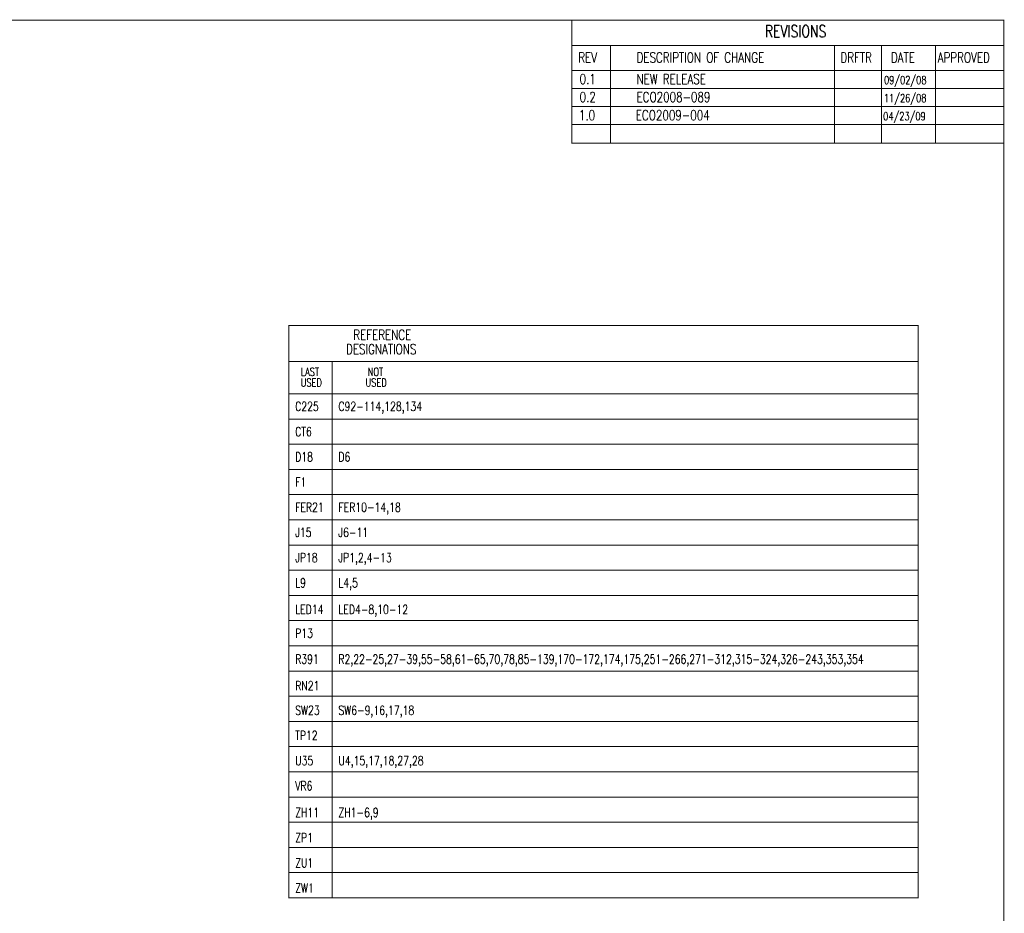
# Model space of a CAD drawing. Extents: x -3908 to 11948, y -2965 to 7442.
# Tile 42 of 42: x 5112 to 11948, y 1236 to 7442. Entities that reach past the tile are written whole.
import ezdxf

# ---------------------------------------------------------------- set-up
doc = ezdxf.new("R2010")
doc.units = 0
doc.header["$MEASUREMENT"] = 0
doc.layers.get('0').update_dxf_attribs({"linetype": 'CONTINUOUS'})
for name, color, linetype in [('2D_LINE_00', 7, 'CONTINUOUS'), ('2D_LINE_27', 7, 'CONTINUOUS'), ('TEXT_00', 7, 'CONTINUOUS'), ('TEXT_27', 7, 'CONTINUOUS')]:
    doc.layers.add(name, color=color, linetype=linetype)
doc.styles.add('W7', font='simplex', dxfattribs={"width": 0.75})

# ---------------------------------------------------------------- blocks, each defined once
blk = doc.blocks.new('SMOOTH_7')
at = {"const_width": 3.5}
blk.add_lwpolyline([(-1.75, 0, 1), (1.75, 0, 1)], format="xyb", close=True, dxfattribs=at)
blk = doc.blocks.new('DRAWING_59')
at = {"layer": '2D_LINE_00', "const_width": 7}
blk.add_lwpolyline([(16205, -606.25), (16205, -181.25), (13205, -181.25), (13205, -356.25), (16205, -356.25), (16205, -481.25), (13205, -481.25), (13205, -606.25), (16201, -606.25)], dxfattribs=at)
at = {"layer": '2D_LINE_00'}
for p in [(13205, -181.25), (16205, -181.25), (13205, -356.25), (16205, -356.25), (13205, -481.25), (16205, -481.25), (13205, -606.25), (16201, -606.25), (16205, -606.25)]:
    blk.add_blockref('SMOOTH_7', p, dxfattribs=at)
blk = doc.blocks.new('DRAWING_60')
at = {"layer": '2D_LINE_00', "const_width": 7}
blk.add_lwpolyline([(0, 0), (-26, 0), (-26, -678.75), (1529, -678.75), (1529, 0), (1854, 0), (1854, -678.75), (2229, -678.75), (2229, 0)], dxfattribs=at)
at = {"layer": '2D_LINE_00'}
for p in [(-26, 0), (0, 0), (1529, 0), (1854, 0), (2229, 0), (-26, -678.75), (1529, -678.75), (1854, -678.75), (2229, -678.75)]:
    blk.add_blockref('SMOOTH_7', p, dxfattribs=at)
blk = doc.blocks.new('DRAWING_61')
at = {"layer": '2D_LINE_00', "const_width": 7}
blk.add_lwpolyline([(0, 0), (-3000, 0), (-3000, -853.75), (0, -853.75)], close=True, dxfattribs=at)
at = {"layer": '2D_LINE_00'}
for p in [(-3000, 0), (0, 0), (-3000, -853.75), (0, -853.75)]:
    blk.add_blockref('SMOOTH_7', p, dxfattribs=at)
blk = doc.blocks.new('DRAWING_62')
at = {"layer": '2D_LINE_00', "const_width": 7}
blk.add_lwpolyline([(0, 0), (0, -673.75)], dxfattribs=at)
at = {"layer": '2D_LINE_00'}
for p in [(0, 0), (0, -673.75)]:
    blk.add_blockref('SMOOTH_7', p, dxfattribs=at)
blk = doc.blocks.new('DRAWING_63')
at = {"layer": '2D_LINE_00', "const_width": 7}
blk.add_lwpolyline([(0, 0), (0, -125), (3000, -125)], dxfattribs=at)
at = {"layer": '2D_LINE_00'}
for p in [(0, 0), (0, -125), (3000, -125)]:
    blk.add_blockref('SMOOTH_7', p, dxfattribs=at)
blk = doc.blocks.new('DRAWING_64')
at = {"layer": '2D_LINE_00', "const_width": 7}
blk.add_lwpolyline([(355, -6.25), (16205, -6.25), (16205, -10406.25), (355, -10406.25)], close=True, dxfattribs=at)
at = {"layer": '2D_LINE_00'}
blk.add_blockref('SMOOTH_7', (16205, -6.25), dxfattribs=at)
blk = doc.blocks.new('DRAWING_90')
at = {"layer": '2D_LINE_27', "const_width": 7}
blk.add_lwpolyline([(0, 0), (4368.4, 0), (4368.4, -650), (0, -650)], close=True, dxfattribs=at)
at = {"layer": '2D_LINE_27'}
for p in [(0, 0), (4368.4, 0), (0, -650), (4368.4, -650)]:
    blk.add_blockref('SMOOTH_7', p, dxfattribs=at)
blk = doc.blocks.new('DRAWING_91')
at = {"layer": '2D_LINE_27', "const_width": 7}
blk.add_lwpolyline([(0, 0), (4368.4, 0), (4368.4, -225), (0, -225)], close=True, dxfattribs=at)
at = {"layer": '2D_LINE_27'}
for p in [(0, 0), (4368.4, 0), (0, -225), (4368.4, -225)]:
    blk.add_blockref('SMOOTH_7', p, dxfattribs=at)
blk = doc.blocks.new('DRAWING_92')
at = {"layer": '2D_LINE_27', "const_width": 7}
blk.add_lwpolyline([(0, 0), (0, -400)], dxfattribs=at)
at = {"layer": '2D_LINE_27'}
for p in [(0, 0), (0, -400)]:
    blk.add_blockref('SMOOTH_7', p, dxfattribs=at)
blk = doc.blocks.new('DRAWING_93')
at = {"layer": '2D_LINE_27', "const_width": 7}
blk.add_lwpolyline([(0, 0), (0, 175), (4368.4, 175), (4368.4, 0)], close=True, dxfattribs=at)
blk.add_lwpolyline([(300, 175), (300, 0)], dxfattribs=at)
at = {"layer": '2D_LINE_27'}
for p in [(0, 175), (300, 175), (4368.4, 175), (0, 0), (300, 0), (4368.4, 0)]:
    blk.add_blockref('SMOOTH_7', p, dxfattribs=at)
blk = doc.blocks.new('DRAWING_94')
at = {"layer": '2D_LINE_27', "const_width": 7}
blk.add_lwpolyline([(0, 0), (0, 175), (4368.4, 175), (4368.4, 0)], close=True, dxfattribs=at)
blk.add_lwpolyline([(300, 175), (300, 0)], dxfattribs=at)
at = {"layer": '2D_LINE_27'}
for p in [(0, 175), (300, 175), (4368.4, 175), (0, 0), (300, 0), (4368.4, 0)]:
    blk.add_blockref('SMOOTH_7', p, dxfattribs=at)
blk = doc.blocks.new('DRAWING_95')
at = {"layer": '2D_LINE_27', "const_width": 7}
blk.add_lwpolyline([(0, 0), (0, 175), (4368.4, 175), (4368.4, 0)], close=True, dxfattribs=at)
blk.add_lwpolyline([(300, 175), (300, 0)], dxfattribs=at)
at = {"layer": '2D_LINE_27'}
for p in [(0, 175), (300, 175), (4368.4, 175), (0, 0), (300, 0), (4368.4, 0)]:
    blk.add_blockref('SMOOTH_7', p, dxfattribs=at)
blk = doc.blocks.new('DRAWING_96')
at = {"layer": '2D_LINE_27', "const_width": 7}
blk.add_lwpolyline([(0, 0), (0, 175), (4368.4, 175), (4368.4, 0)], close=True, dxfattribs=at)
blk.add_lwpolyline([(300, 175), (300, 0)], dxfattribs=at)
at = {"layer": '2D_LINE_27'}
for p in [(0, 175), (300, 175), (4368.4, 175), (0, 0), (300, 0), (4368.4, 0)]:
    blk.add_blockref('SMOOTH_7', p, dxfattribs=at)
blk = doc.blocks.new('DRAWING_97')
at = {"layer": '2D_LINE_27', "const_width": 7}
blk.add_lwpolyline([(0, 0), (0, 175), (4368.4, 175), (4368.4, 0)], close=True, dxfattribs=at)
blk.add_lwpolyline([(300, 175), (300, 0)], dxfattribs=at)
at = {"layer": '2D_LINE_27'}
for p in [(0, 175), (300, 175), (4368.4, 175), (0, 0), (300, 0), (4368.4, 0)]:
    blk.add_blockref('SMOOTH_7', p, dxfattribs=at)
blk = doc.blocks.new('DRAWING_98')
at = {"layer": '2D_LINE_27', "const_width": 7}
blk.add_lwpolyline([(0, 0), (0, 175), (4368.4, 175), (4368.4, 0)], close=True, dxfattribs=at)
blk.add_lwpolyline([(300, 175), (300, 0)], dxfattribs=at)
at = {"layer": '2D_LINE_27'}
for p in [(0, 175), (300, 175), (4368.4, 175), (0, 0), (300, 0), (4368.4, 0)]:
    blk.add_blockref('SMOOTH_7', p, dxfattribs=at)
blk = doc.blocks.new('DRAWING_99')
at = {"layer": '2D_LINE_27', "const_width": 7}
blk.add_lwpolyline([(0, 0), (0, 175), (4368.4, 175), (4368.4, 0)], close=True, dxfattribs=at)
blk.add_lwpolyline([(300, 175), (300, 0)], dxfattribs=at)
at = {"layer": '2D_LINE_27'}
for p in [(0, 175), (300, 175), (4368.4, 175), (0, 0), (300, 0), (4368.4, 0)]:
    blk.add_blockref('SMOOTH_7', p, dxfattribs=at)
blk = doc.blocks.new('DRAWING_100')
at = {"layer": '2D_LINE_27', "const_width": 7}
blk.add_lwpolyline([(0, 0), (0, 175), (4368.4, 175), (4368.4, 0)], close=True, dxfattribs=at)
blk.add_lwpolyline([(300, 175), (300, 0)], dxfattribs=at)
at = {"layer": '2D_LINE_27'}
for p in [(0, 175), (300, 175), (4368.4, 175), (0, 0), (300, 0), (4368.4, 0)]:
    blk.add_blockref('SMOOTH_7', p, dxfattribs=at)
blk = doc.blocks.new('DRAWING_101')
at = {"layer": '2D_LINE_27', "const_width": 7}
blk.add_lwpolyline([(0, 0), (0, 175), (4368.4, 175), (4368.4, 0)], close=True, dxfattribs=at)
blk.add_lwpolyline([(300, 175), (300, 0)], dxfattribs=at)
at = {"layer": '2D_LINE_27'}
for p in [(0, 175), (300, 175), (4368.4, 175), (0, 0), (300, 0), (4368.4, 0)]:
    blk.add_blockref('SMOOTH_7', p, dxfattribs=at)
blk = doc.blocks.new('DRAWING_102')
at = {"layer": '2D_LINE_27', "const_width": 7}
blk.add_lwpolyline([(0, 0), (0, -400)], dxfattribs=at)
at = {"layer": '2D_LINE_27'}
for p in [(0, 0), (0, -400)]:
    blk.add_blockref('SMOOTH_7', p, dxfattribs=at)
blk = doc.blocks.new('DRAWING_103')
at = {"layer": '2D_LINE_27', "const_width": 7}
blk.add_lwpolyline([(0, 0), (0, 175), (4368.4, 175), (4368.4, 0)], close=True, dxfattribs=at)
blk.add_lwpolyline([(300, 175), (300, 0)], dxfattribs=at)
at = {"layer": '2D_LINE_27'}
for p in [(0, 175), (300, 175), (4368.4, 175), (0, 0), (300, 0), (4368.4, 0)]:
    blk.add_blockref('SMOOTH_7', p, dxfattribs=at)
blk = doc.blocks.new('DRAWING_104')
at = {"layer": '2D_LINE_27', "const_width": 7}
blk.add_lwpolyline([(0, 0), (0, 175), (4368.4, 175), (4368.4, 0)], close=True, dxfattribs=at)
blk.add_lwpolyline([(300, 175), (300, 0)], dxfattribs=at)
at = {"layer": '2D_LINE_27'}
for p in [(0, 175), (300, 175), (4368.4, 175), (0, 0), (300, 0), (4368.4, 0)]:
    blk.add_blockref('SMOOTH_7', p, dxfattribs=at)
blk = doc.blocks.new('DRAWING_105')
at = {"layer": '2D_LINE_27', "const_width": 7}
blk.add_lwpolyline([(0, 0), (0, 175), (4368.4, 175), (4368.4, 0)], close=True, dxfattribs=at)
blk.add_lwpolyline([(300, 175), (300, 0)], dxfattribs=at)
at = {"layer": '2D_LINE_27'}
for p in [(0, 175), (300, 175), (4368.4, 175), (0, 0), (300, 0), (4368.4, 0)]:
    blk.add_blockref('SMOOTH_7', p, dxfattribs=at)
blk = doc.blocks.new('DRAWING_106')
at = {"layer": '2D_LINE_27', "const_width": 7}
blk.add_lwpolyline([(0, 0), (0, 175), (4368.4, 175), (4368.4, 0)], close=True, dxfattribs=at)
blk.add_lwpolyline([(300, 175), (300, 0)], dxfattribs=at)
at = {"layer": '2D_LINE_27'}
for p in [(0, 175), (300, 175), (4368.4, 175), (0, 0), (300, 0), (4368.4, 0)]:
    blk.add_blockref('SMOOTH_7', p, dxfattribs=at)
blk = doc.blocks.new('DRAWING_107')
at = {"layer": '2D_LINE_27', "const_width": 7}
blk.add_lwpolyline([(0, 0), (0, 175), (4368.4, 175), (4368.4, 0)], close=True, dxfattribs=at)
blk.add_lwpolyline([(300, 175), (300, 0)], dxfattribs=at)
at = {"layer": '2D_LINE_27'}
for p in [(0, 175), (300, 175), (4368.4, 175), (0, 0), (300, 0), (4368.4, 0)]:
    blk.add_blockref('SMOOTH_7', p, dxfattribs=at)
blk = doc.blocks.new('DRAWING_108')
at = {"layer": '2D_LINE_27', "const_width": 7}
blk.add_lwpolyline([(0, 0), (0, 175), (4368.4, 175), (4368.4, 0)], close=True, dxfattribs=at)
blk.add_lwpolyline([(300, 175), (300, 0)], dxfattribs=at)
at = {"layer": '2D_LINE_27'}
for p in [(0, 175), (300, 175), (4368.4, 175), (0, 0), (300, 0), (4368.4, 0)]:
    blk.add_blockref('SMOOTH_7', p, dxfattribs=at)
blk = doc.blocks.new('DRAWING_109')
at = {"layer": '2D_LINE_27', "const_width": 7}
blk.add_lwpolyline([(0, 0), (0, 175), (4368.4, 175), (4368.4, 0)], close=True, dxfattribs=at)
blk.add_lwpolyline([(300, 175), (300, 0)], dxfattribs=at)
at = {"layer": '2D_LINE_27'}
for p in [(0, 175), (300, 175), (4368.4, 175), (0, 0), (300, 0), (4368.4, 0)]:
    blk.add_blockref('SMOOTH_7', p, dxfattribs=at)
blk = doc.blocks.new('DRAWING_266')
at = {"layer": '2D_LINE_27', "const_width": 7}
blk.add_lwpolyline([(0, 0), (0, 175), (4368.4, 175), (4368.4, 0)], close=True, dxfattribs=at)
blk.add_lwpolyline([(300, 175), (300, 0)], dxfattribs=at)
at = {"layer": '2D_LINE_27'}
for p in [(0, 175), (300, 175), (4368.4, 175), (0, 0), (300, 0), (4368.4, 0)]:
    blk.add_blockref('SMOOTH_7', p, dxfattribs=at)
blk = doc.blocks.new('DRAWING_267')
at = {"layer": '2D_LINE_27', "const_width": 7}
blk.add_lwpolyline([(0, 0), (0, 175), (4368.4, 175), (4368.4, 0)], close=True, dxfattribs=at)
blk.add_lwpolyline([(300, 175), (300, 0)], dxfattribs=at)
at = {"layer": '2D_LINE_27'}
for p in [(0, 175), (300, 175), (4368.4, 175), (0, 0), (300, 0), (4368.4, 0)]:
    blk.add_blockref('SMOOTH_7', p, dxfattribs=at)
blk = doc.blocks.new('DRAWING_268')
at = {"layer": '2D_LINE_27', "const_width": 7}
blk.add_lwpolyline([(0, 0), (0, 175), (4368.4, 175), (4368.4, 0)], close=True, dxfattribs=at)
blk.add_lwpolyline([(300, 175), (300, 0)], dxfattribs=at)
at = {"layer": '2D_LINE_27'}
for p in [(0, 175), (300, 175), (4368.4, 175), (0, 0), (300, 0), (4368.4, 0)]:
    blk.add_blockref('SMOOTH_7', p, dxfattribs=at)

msp = doc.modelspace()

# ---------------------------------------------------------------- block references
for name, p in [('DRAWING_64', (-4260, 7445)), ('DRAWING_61', (11945, 7438.8)), ('DRAWING_59', (-4260, 7445)), ('DRAWING_60', (9241, 7263.8)), ('DRAWING_62', (9215, 7263.8)), ('DRAWING_63', (8945, 6840)), ('DRAWING_90', (6981.6, 5318.9)), ('DRAWING_91', (6981.6, 5068.9)), ('DRAWING_92', (7281.6, 5068.9)), ('DRAWING_102', (7281.6, 5068.9)), ('DRAWING_93', (6981.6, 4493.9)), ('DRAWING_103', (6981.6, 4318.9)), ('DRAWING_94', (6981.6, 4143.9)), ('DRAWING_95', (6981.6, 3968.9)), ('DRAWING_106', (6981.6, 3793.9)), ('DRAWING_96', (6981.6, 3618.9)), ('DRAWING_97', (6981.6, 3443.9)), ('DRAWING_98', (6981.6, 3268.9)), ('DRAWING_99', (6981.6, 3093.9)), ('DRAWING_100', (6981.6, 2918.9)), ('DRAWING_101', (6981.6, 2743.9)), ('DRAWING_104', (6981.6, 2568.9)), ('DRAWING_105', (6981.6, 2393.9)), ('DRAWING_107', (6981.6, 2218.9)), ('DRAWING_108', (6981.6, 2043.9)), ('DRAWING_109', (6981.6, 1868.9)), ('DRAWING_266', (6981.6, 1693.9)), ('DRAWING_267', (6981.6, 1518.9)), ('DRAWING_268', (6981.6, 1343.9))]:
    msp.add_blockref(name, p)

# ---------------------------------------------------------------- texts
at = {"layer": 'TEXT_00', "style": 'W7', "width": 0.75}
for s, height, p in [('REVISIONS', 84, (10286, 7320)), ('REV', 70, (8990, 7145)), ('DESCRIPTION OF CHANGE', 70, (9395, 7145)), ('DRFTR', 70, (10811, 7145)), ('DATE', 70, (11161, 7145)), ('APPROVED', 70, (11486, 7145)), ('0.1', 70, (9000, 6995)), ('NEW RELEASE', 70, (9395, 6995)), ('09/02/08', 56, (11113, 6995)), ('0.2', 70, (9000, 6870)), ('ECO2008-089', 70, (9395, 6870)), ('11/26/08', 56, (11112.5, 6870)), ('1.0', 70, (8995, 6743.8)), ('ECO2009-004', 70, (9390, 6743.8)), ('04/23/09', 56, (11107.5, 6743.8))]:
    msp.add_text(s, height=height, dxfattribs=at).set_placement(p)
at = {"layer": 'TEXT_27', "style": 'W7', "width": 0.75}
for s, height, p in [('REFERENCE', 70, (7428.1, 5218.9)), ('REFERENCE', 70, (7428.1, 5218.9)), ('DESIGNATIONS', 70, (7378.1, 5118.9)), ('DESIGNATIONS', 70, (7378.1, 5118.9)), ('LAST', 56, (7063.1, 4968.9)), ('LAST', 56, (7063.1, 4968.9)), ('NOT', 56, (7528.1, 4968.9)), ('NOT', 56, (7528.1, 4968.9)), ('USED', 56, (7063.1, 4893.9)), ('USED', 56, (7063.1, 4893.9)), ('USED', 56, (7513.1, 4893.9)), ('USED', 56, (7513.1, 4893.9)), ('C225', 63, (7025, 4725)), ('C92-114,128,134', 63, (7325, 4725)), ('CT6', 63, (7025, 4550)), ('D18', 63, (7025, 4375)), ('D6', 63, (7325, 4375)), ('F1', 63, (7025, 4200)), ('FER21', 63, (7025, 4025)), ('FER10-14,18', 63, (7325, 4025)), ('J15', 63, (7025, 3850)), ('J6-11', 63, (7325, 3850)), ('JP18', 63, (7025, 3675)), ('JP1,2,4-13', 63, (7325, 3675)), ('L9', 63, (7025, 3500)), ('L4,5', 63, (7325, 3500)), ('LED14', 63, (7025, 3315)), ('LED4-8,10-12', 63, (7325, 3315)), ('P13', 63, (7025, 3150)), ('R391', 63, (7025, 2970)), ('R2,22-25,27-39,55-58,61-65,70,78,85-139,170-172,174,175,251-266,271-312,315-324,326-243,353,354', 63, (7325, 2970)), ('RN21', 63, (7025, 2785)), ('SW23', 63, (7025, 2615)), ('SW6-9,16,17,18', 63, (7325, 2615)), ('TP12', 63, (7025, 2440)), ('U35', 63, (7025, 2265)), ('U4,15,17,18,27,28', 63, (7325, 2265)), ('VR6', 63, (7025, 2090)), ('ZH11', 63, (7025, 1905)), ('ZH1-6,9', 63, (7325, 1905)), ('ZP1', 63, (7025, 1730)), ('ZU1', 63, (7025, 1555)), ('ZW1', 63, (7025, 1380))]:
    msp.add_text(s, height=height, dxfattribs=at).set_placement(p)

doc.saveas('drawing.dxf')
